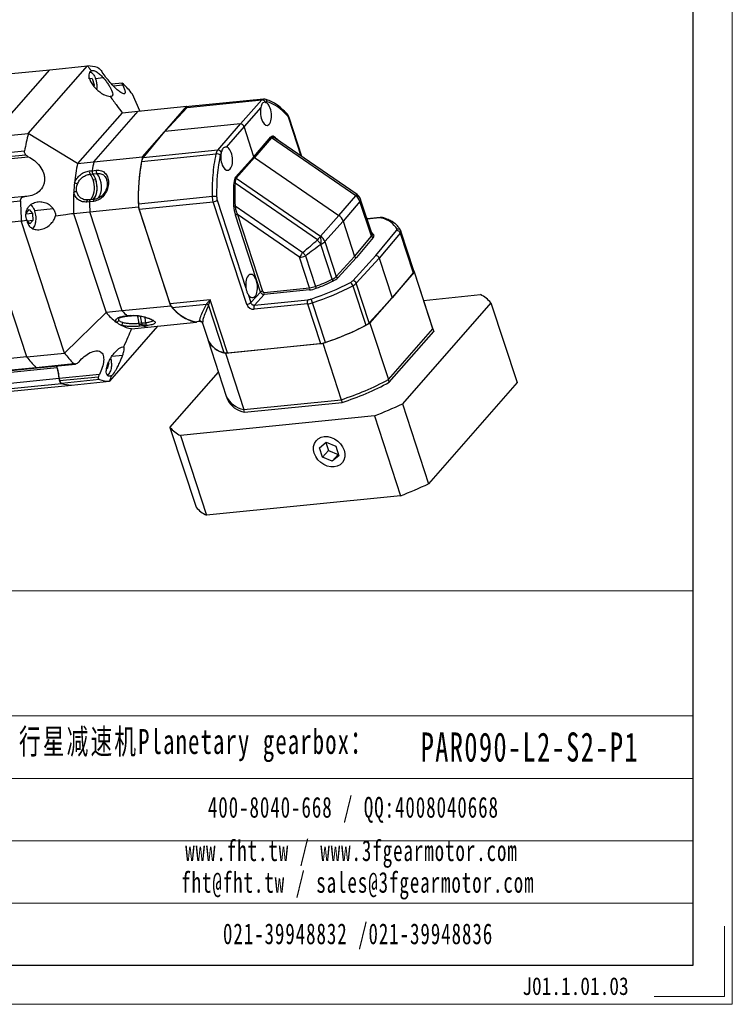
# Model space of a CAD drawing. Header units: millimetres. Extents: x 6034 to 6683, y -894 to -437.
# Tile 8 of 9: x 6542 to 6683, y -894 to -699. Entities that reach past the tile are written whole.
import ezdxf

# ---------------------------------------------------------------- set-up
doc = ezdxf.new("R2010")
doc.units = ezdxf.units.MM
doc.layers.get('0').update_dxf_attribs({"lineweight": 18})
for name, color, linetype, lineweight in [('6文字层', 3, 'Continuous', 35), ('图框_外框线', 7, 'Continuous', 18), ('标注线', 7, 'Continuous', 18)]:
    doc.layers.add(name, color=color, linetype=linetype, lineweight=lineweight)
doc.styles.add('标准', font='txt', dxfattribs={"width": 0.667})
doc.styles.add('样式 1', font='txt', dxfattribs={"width": 0.8})

# ---------------------------------------------------------------- blocks, each defined once
blk = doc.blocks.new('xinM2')
at = {"color": 0, "linetype": 'Continuous', "lineweight": 25}
for p, q in [((47.66, 27.67), (59.34, 41.01)), ((51.88, 40.26), (59.34, 41.01)), ((29.29, 37.98), (51.88, 40.26)), ((40.2, 26.92), (51.88, 40.26)), ((59.53, 38.56), (60.22, 38.49)), ((60.22, 38.49), (59.71, 38.44)), ((60.22, 38.49), (60.63, 37.24)), ((60.39, 37.22), (60.63, 37.24)), ((60.63, 37.24), (60.56, 36.97)), ((60.92, 38.55), (62.39, 38.7)), ((66.18, 37.63), (64.09, 37.42)), ((64.42, 37.06), (66.25, 37.25)), ((69.63, 32.13), (68.17, 35.45)), ((69.34, 32.1), (78.93, 33.07)), ((74.57, 28.09), (78.93, 33.07)), ((78.93, 33.07), (79.34, 32.99)), ((78.94, 32.8), (93.66, 34.29)), ((94, 34.47), (79.27, 32.99)), ((89.46, 29.56), (93.66, 34.29)), ((94.3, 34.45), (93.99, 34.47)), ((66.14, 31.78), (57.37, 21.76)), ((60.57, 22.08), (69.34, 32.1)), ((66.14, 31.78), (69.34, 32.1)), ((74.54, 28.06), (78.94, 32.8)), ((93.49, 32.81), (90.17, 29.07)), ((89.46, 29.56), (74.54, 28.06)), ((85, 24.39), (89.46, 29.56)), ((101.46, 23.2), (99.01, 30.69)), ((101.57, 23.12), (99.05, 30.82)), ((40.2, 26.92), (47.66, 27.67)), ((57.37, 21.76), (47.66, 27.67)), ((70.16, 23.05), (74.52, 28.02)), ((70.28, 22.91), (74.54, 28.06)), ((90.17, 29.07), (86.65, 24.99)), ((92.12, 23.11), (90.17, 29.07)), ((92.12, 23.11), (95.46, 27)), ((95.6, 26.81), (92.27, 22.93)), ((112.19, 15.4), (95.6, 26.81)), ((96.22, 26.8), (96.12, 26.84)), ((112.46, 15.63), (96.2, 26.82)), ((39.46, 23.49), (46.92, 24.25)), ((47.2, 23.43), (39.52, 22.65)), ((69.98, 22.19), (84.69, 23.67)), ((85, 24.39), (70.28, 22.91)), ((39.71, 22.3), (47.63, 23.1)), ((57.37, 21.76), (60.57, 22.08)), ((60.57, 22.08), (70.16, 23.05)), ((88.51, 19.06), (92.12, 23.11)), ((92.27, 22.93), (88.65, 18.87)), ((92.27, 22.93), (108.85, 11.51)), ((59.7, 20.3), (60.23, 20.35)), ((59.84, 19.66), (60.37, 19.72)), ((60.23, 20.35), (61.03, 20.43)), ((60.37, 19.72), (61.17, 19.8)), ((57.22, 17.33), (57.34, 17.71)), ((60.43, 18.56), (60.96, 18.61)), ((62.78, 19.14), (62.91, 18.97)), ((63.1, 18.57), (63.15, 18.37)), ((63.15, 18.42), (63.18, 17.93)), ((63.18, 17.93), (63.21, 17.61)), ((104.64, 6.69), (88.4, 17.87)), ((88.65, 18.87), (105.24, 7.46)), ((112.46, 15.63), (112.46, 15.63)), ((38.67, 13.67), (46.13, 14.43)), ((46.96, 15.25), (39.03, 14.45)), ((59.43, 14.57), (58.69, 14.63)), ((59.74, 14.22), (59.21, 14.17)), ((59.92, 14.63), (59.4, 14.57)), ((60.54, 14.3), (59.74, 14.22)), ((60.73, 14.71), (59.93, 14.63)), ((83.95, 15.24), (69.35, 13.76)), ((69.52, 12.76), (84.12, 14.23)), ((90.73, -6), (84.12, 14.23)), ((84.89, 14.56), (90.56, -2.78)), ((108.85, 11.51), (112.19, 15.4)), ((113.03, 14.29), (109.69, 10.41)), ((112.19, 15.4), (112.19, 15.4)), ((115.28, 7.42), (113.03, 14.29)), ((115.41, 7.81), (113.16, 14.69)), ((48.47, 11.93), (47.14, 11.8)), ((47.27, 12.05), (47.83, 12.7)), ((47.83, 12.7), (48.47, 11.93)), ((48.47, 11.93), (48.54, 10.53)), ((48.9, 12.53), (52.55, 12.9)), ((56.58, 11.93), (59.78, 12.25)), ((56.58, 11.93), (62.98, -7.63)), ((59.78, 12.25), (69.37, 13.22)), ((66.18, -7.31), (59.78, 12.25)), ((75.77, -6.34), (69.37, 13.22)), ((75.62, -5.88), (69.52, 12.76)), ((88.4, 13.44), (101.75, 4.25)), ((101.12, 3.28), (88.86, 11.72)), ((88.86, 11.72), (93.81, -3.41)), ((38.82, 9.69), (46.28, 10.44)), ((54.8, -15.61), (46.28, 10.44)), ((47.98, 9.88), (47.35, 10.65)), ((48.54, 10.53), (47.48, 10.42)), ((48.54, 10.53), (47.98, 9.88)), ((93.42, -3.57), (88.47, 11.56)), ((105.24, 7.46), (108.85, 11.51)), ((109.69, 10.41), (106.08, 6.36)), ((109.69, 10.41), (111.96, 3.46)), ((116.98, 11.09), (114.42, 10.83)), ((116.87, 11.03), (114.44, 10.78)), ((47.34, -16.36), (38.82, 9.69)), ((48.63, 9.09), (48.47, 8.98)), ((115.41, 7.81), (115.41, 7.81)), ((116.12, 3.6), (120.24, 8.53)), ((120.96, 8.04), (116.83, 3.11)), ((120.96, 8.04), (123.51, 0.24)), ((121.08, 8.46), (121.09, 8.43)), ((123.64, 0.63), (121.09, 8.43)), ((105.24, 7.46), (105.24, 7.46)), ((105.3, 5.82), (105.31, 5.82)), ((107.55, -1.05), (105.31, 5.82)), ((106.08, 6.36), (108.33, -0.52)), ((111.96, 3.46), (115.28, 7.42)), ((115.64, 7.18), (112.32, 3.22)), ((103.1, -2.75), (101.12, 3.28)), ((102.28, 3.56), (104.25, -2.47)), ((108.33, -0.52), (111.96, 3.46)), ((112.32, 3.22), (108.68, -0.77)), ((111.59, -1.36), (116.12, 3.6)), ((116.83, 3.11), (112.3, -1.85)), ((116.83, 3.11), (119.38, -4.69)), ((123.51, 0.24), (119.38, -4.69)), ((119.41, -4.66), (123.76, 0.32)), ((123.76, 0.32), (123.64, 0.64)), ((127.39, -10.77), (123.75, 0.35)), ((127.4, -10.81), (123.76, 0.32)), ((114.85, -9.66), (112.3, -1.85)), ((91.51, -5.67), (93.42, -3.57)), ((103.06, -3.16), (94.13, -4.06)), ((94.16, -3.65), (103.1, -2.75)), ((111.64, -2.33), (114.19, -10.13)), ((83.52, -5.08), (75.62, -5.88)), ((86.94, -15.57), (83.52, -5.08)), ((90.96, -3.99), (91.51, -5.67)), ((94.13, -4.06), (92.22, -6.16)), ((92.22, -6.16), (102.76, -5.09)), ((106.22, -13.5), (103.67, -5.7)), ((119.38, -4.69), (114.85, -9.66)), ((114.99, -9.7), (119.35, -4.73)), ((138.84, -5.69), (121.39, -25.63)), ((125.57, -5.22), (136.78, -4.09)), ((138.84, -5.69), (143.99, -21.43)), ((62.98, -7.63), (54.8, -15.61)), ((66.18, -7.31), (62.98, -7.63)), ((75.77, -6.34), (66.18, -7.31)), ((76.02, -6.62), (82.77, -5.94)), ((83.15, -6.2), (86.2, -15.52)), ((102.7, -5.91), (92.15, -6.98)), ((102.7, -5.91), (105.25, -13.72)), ((65.49, -9.12), (65.47, -8.83)), ((66.28, -9.61), (66, -9.52)), ((66.56, -8.33), (67.09, -8.27)), ((66.68, -8.38), (67.22, -8.33)), ((67.89, -8.19), (67.09, -8.27)), ((67.21, -8.33), (68.01, -8.24)), ((69.21, -8.3), (69.41, -8.28)), ((70.8, -9.65), (70, -9.73)), ((71.21, -10.48), (80.8, -9.51)), ((72.01, -9.08), (72.04, -9.09)), ((80.31, -9.42), (81.4, -9.31)), ((80.46, -9.43), (81.4, -9.33)), ((80.91, -9.38), (80.8, -9.51)), ((81.4, -9.32), (81.4, -9.31)), ((81.98, -9.69), (83.14, -13.24)), ((114.99, -9.7), (118.63, -20.83)), ((73.15, -10.28), (63.63, -21.16)), ((68.02, -10.8), (71.21, -10.48)), ((70, -9.73), (69.46, -9.78)), ((70.04, -9.99), (69.51, -10.05)), ((70.24, -10.25), (69.7, -10.31)), ((70.84, -9.91), (70.04, -9.99)), ((71.04, -10.17), (70.24, -10.25)), ((81.99, -9.72), (83.15, -13.27)), ((118.63, -20.83), (127.4, -10.81)), ((118.81, -21.37), (127.58, -11.35)), ((127.57, -11.32), (127.39, -10.77)), ((127.4, -10.81), (127.39, -10.77)), ((127.4, -10.81), (127.58, -11.35)), ((127.58, -11.35), (127.57, -11.32)), ((83.04, -12.91), (83.02, -12.93)), ((83.03, -12.96), (86.67, -24.09)), ((83.15, -13.27), (83.14, -13.24)), ((86.49, -15.61), (105.7, -13.67)), ((86.94, -15.57), (105.25, -13.72)), ((105.7, -13.67), (109.34, -24.8)), ((47.34, -16.36), (24.74, -18.64)), ((47.34, -16.36), (54.8, -15.61)), ((64.14, -16.21), (66.27, -16)), ((86.49, -15.61), (90.13, -26.74)), ((26.79, -20.68), (49.17, -18.43)), ((27.02, -20.79), (49.4, -18.53)), ((30.97, -20.73), (53.35, -18.47)), ((49.17, -18.43), (56.63, -17.67)), ((49.4, -18.53), (56.93, -17.77)), ((53.35, -18.47), (53.23, -18.14)), ((63.23, -18.74), (63.12, -18.73)), ((63.51, -17.56), (63.23, -18.74)), ((75.57, -30.25), (85.12, -19.34)), ((53.75, -20.64), (31.37, -22.9)), ((61.67, -19.84), (53.75, -20.64)), ((61.5, -20.33), (53.83, -21.11)), ((61.66, -20.84), (54.2, -21.59)), ((56.17, -21.92), (63.63, -21.16)), ((118.81, -21.37), (118.63, -20.83)), ((31.82, -23.85), (54.2, -21.59)), ((33.58, -24.2), (56.17, -21.92)), ((143.99, -21.43), (126.54, -41.36)), ((86.67, -24.09), (86.85, -24.63)), ((90.13, -26.74), (109.34, -24.8)), ((109.34, -24.8), (109.52, -25.34)), ((90.3, -27.28), (90.13, -26.74)), ((90.3, -27.28), (109.52, -25.34)), ((121.39, -25.63), (126.54, -41.36)), ((115.86, -27.99), (77.63, -31.85)), ((115.86, -27.99), (121.01, -43.73)), ((75.57, -30.25), (80.71, -45.99)), ((77.63, -31.85), (82.78, -47.59)), ((105.06, -34.26), (106.36, -33.18)), ((105.65, -36.14), (105.06, -34.26)), ((106.82, -34.81), (105.65, -36.14)), ((106.32, -33.22), (106.82, -34.81)), ((106.36, -33.18), (108.27, -33.97)), ((106.82, -34.81), (108.72, -35.6)), ((108.27, -33.97), (108.86, -35.85)), ((107.55, -36.94), (105.65, -36.14)), ((108.72, -35.6), (107.55, -36.94)), ((108.86, -35.85), (107.55, -36.94)), ((108.72, -35.6), (108.77, -35.56)), ((121.01, -43.73), (82.78, -47.59))]:
    blk.add_line(p, q, dxfattribs=at)
at = {"color": 0, "linetype": 'Continuous', "lineweight": 25, "flags": 128}
for points in [[(60.33, 14.67), (60.59, 14.84), (60.84, 15.17), (61.04, 15.64), (61.17, 16.21), (61.22, 16.84), (61.19, 17.51), (61.08, 18.17), (60.9, 18.78), (60.66, 19.31), (60.37, 19.72)], [(60.34, 14.67), (60.64, 14.89), (60.9, 15.29), (61.1, 15.83), (61.2, 16.48), (61.21, 17.2), (61.13, 17.93), (60.96, 18.61)], [(61.76, 18.69), (61.93, 18.01), (62.01, 17.28), (62, 16.57), (61.89, 15.91), (61.7, 15.37), (61.44, 14.97), (61.32, 14.86)], [(63.46, 17.72), (63.39, 17.71), (63.32, 17.7), (63.27, 17.68), (63.24, 17.66), (63.21, 17.64), (63.21, 17.61)], [(59.21, 14.17), (59.21, 14.25), (59.22, 14.34), (59.24, 14.41), (59.27, 14.47), (59.31, 14.52), (59.34, 14.56), (59.39, 14.57), (59.4, 14.57)], [(59.74, 14.22), (59.74, 14.31), (59.76, 14.39), (59.78, 14.46), (59.8, 14.53), (59.84, 14.58), (59.88, 14.61), (59.92, 14.63), (59.93, 14.63)], [(59.74, 14.22), (59.74, 14.31), (59.76, 14.39), (59.78, 14.46), (59.8, 14.53), (59.84, 14.58), (59.88, 14.61), (59.92, 14.63), (59.93, 14.63)], [(60.54, 14.3), (60.54, 14.39), (60.56, 14.47), (60.58, 14.55), (60.6, 14.61), (60.64, 14.66), (60.68, 14.69), (60.72, 14.71), (60.73, 14.71)], [(102.28, 3.56), (102.21, 3.65), (102.15, 3.73), (102.09, 3.81), (102.02, 3.9), (101.95, 3.99), (101.89, 4.08), (101.82, 4.16), (101.75, 4.25)], [(107.93, -38.04), (107.26, -38.03), (106.57, -37.87), (105.89, -37.57), (105.28, -37.15), (104.74, -36.62), (104.32, -36.01), (104.03, -35.35), (103.88, -34.68), (103.89, -34.03), (104.06, -33.43), (104.37, -32.91), (104.81, -32.5), (105.36, -32.21), (105.98, -32.07)], [(104.03, -35.35), (103.88, -34.68), (103.89, -34.03), (104.06, -33.43), (104.37, -32.91), (104.81, -32.5), (105.36, -32.21), (105.98, -32.07), (106.66, -32.08), (107.35, -32.24), (108.02, -32.54), (108.64, -32.97), (109.18, -33.5), (109.6, -34.1), (109.89, -34.76)], [(105.98, -32.07), (106.66, -32.08), (107.35, -32.24), (108.02, -32.54), (108.64, -32.97), (109.18, -33.5), (109.6, -34.1), (109.89, -34.76), (110.03, -35.43), (110.02, -36.09), (109.86, -36.69), (109.55, -37.21), (109.11, -37.62), (108.56, -37.9), (107.93, -38.04)], [(109.89, -34.76), (110.03, -35.43), (110.02, -36.09), (109.86, -36.69), (109.55, -37.21), (109.11, -37.62), (108.56, -37.9), (107.93, -38.04), (107.26, -38.03), (106.57, -37.87), (105.89, -37.57), (105.28, -37.15), (104.74, -36.62), (104.32, -36.01), (104.03, -35.35)]]:
    blk.add_lwpolyline(points, dxfattribs=at)
at = {"color": 0, "linetype": 'Continuous', "lineweight": 25}
for centre, radius, start, end in [((59.05, 33.07), 7.94, 73.4546, 87.8846), ((51.6, 22.63), 20.95, 37.7305, 45.2864), ((93.7, 33.59), 0.702, 19.4275, 93.3368), ((94.13, 33.92), 0.552, 359.2825, 71.7296), ((79.35, 32.46), 0.53, 97.7185, 139.6382), ((98.36, 31.28), 0.399, 346.5474, 39.4011), ((98.91, 30.79), 0.142, 312.2035, 8.6155), ((89.11, 16.87), 42.83, 165.3941, 170.0833), ((95.8, 27.11), 0.36, 198.6636, 236.1742), ((96.36, 26.99), 0.237, 172.378, 229.3809), ((84.79, 22.56), 1.11, 50.517, 95.246), ((85.03, 23.67), 0.726, 20.829, 91.8556), ((89.4, 14.6), 32.81, 167.396, 174.1319), ((90.57, 15.31), 30.75, 167.2886, 170.5656), ((90.57, 15.31), 30.75, 167.2886, 170.5638), ((106.89, 15.16), 37.57, 167.8765, 182.9494), ((107.37, 15.17), 38.04, 169.361, 182.1122), ((71.59, 21.94), 1.63, 143.4729, 171.1382), ((60.52, 20.15), 0.837, 169.4546, 215.3084), ((57.42, 17.66), 3.14, 16.5835, 39.6065), ((61.05, 20.2), 0.837, 169.4546, 215.3084), ((61.05, 20.2), 0.837, 169.4536, 215.3065), ((57.96, 17.72), 3.14, 16.5835, 39.6065), ((61.85, 20.28), 0.837, 169.4536, 215.3065), ((58.76, 17.8), 3.14, 16.5838, 39.6041), ((94.61, 13.99), 38.06, 174.0256, 176.8002), ((56.2, 15.75), 2.27, 59.6139, 75.7907), ((56.45, 17.02), 4.26, 329.6545, 21.1713), ((88.44, 18.56), 0.697, 246.7182, 267.1002), ((88.86, 19.18), 0.372, 199.2612, 235.5766), ((98.39, 13.8), 41.85, 176.8358, 182.5623), ((57.02, 15.25), 0.959, 77.7692, 115.4146), ((112.65, 15.12), 0.54, 110.9967, 149.5157), ((111.42, 14.12), 1.84, 25.6412, 55.4618), ((109.33, 14.8), 63.2, 180.3402, 183.9576), ((102.65, 14.15), 42.91, 179.9026, 182.527), ((102.65, 14.15), 42.91, 179.9012, 182.527), ((59.43, 15.45), 0.917, 293.8505, 320.053), ((72.99, 13.87), 3.64, 181.6611, 197.7388), ((84.33, 11.41), 3.84, 83.2029, 95.579), ((84.01, 15.58), 1.35, 274.8766, 310.9532), ((110.98, 13.6), 2.16, 18.6636, 56.1742), ((112.23, 14.42), 0.979, 30.0498, 92.2757), ((112.22, 14.42), 0.979, 30.0524, 92.2773), ((112.73, 14.61), 0.442, 313.5629, 9.2872), ((111.42, 14.12), 1.84, 18.1027, 25.6397), ((88.25, 15.89), 2.45, 267.0111, 273.5702), ((88.92, 11.05), 0.676, 94.8766, 130.9532), ((117.01, 10.92), 0.173, 97.1662, 142.4171), ((117.04, 9.77), 1.27, 75.3585, 97.9228), ((117.59, 10.59), 0.465, 72.763, 119.4665), ((116.31, 6.47), 4.65, 30.1173, 76.8306), ((113.52, 6.03), 2.79, 37.127, 50.825), ((115.01, 7.73), 0.41, 311.132, 11.7181), ((115.64, 7.98), 0.285, 218.1473, 292.5498), ((120.06, 8.73), 0.272, 311.5225, 16.0745), ((120.29, 7.82), 0.709, 18.461, 93.4726), ((120.53, 8.26), 0.582, 20.0196, 111.059), ((120.67, 8.36), 0.423, 312.2108, 10.6393), ((114.24, -0.15), 11.78, 139.7894, 144.5223), ((98.96, 1.66), 7.59, 33.2824, 41.5346), ((102.07, 6.51), 3.31, 347.9923, 16.6746), ((103.98, 5.62), 2.23, 19.2612, 55.5766), ((102.07, 6.51), 3.31, 347.991, 16.6727), ((104.24, 8.21), 2.62, 294.0301, 314.7751), ((115.61, 7.53), 0.354, 198.461, 273.4726), ((115.36, 7.51), 0.435, 309.1198, 27.9451), ((116.2, -5.81), 17.61, 145.1664, 148.9254), ((100.6, 7.92), 4.67, 276.4154, 291.0249), ((123.23, 0.55), 0.423, 312.2108, 10.6393), ((86.61, 45.61), 53.28, 288.3864, 297.4382), ((89.88, 35.63), 40.72, 290.671, 295.7301), ((89.76, 36), 41.5, 290.671, 295.7301), ((106.49, 1.34), 2.62, 294.0301, 314.7751), ((108.17, -0.89), 0.634, 195.0083, 232.1004), ((106.53, 1.4), 3.05, 294.0301, 314.7751), ((108.67, -0.41), 0.359, 198.1412, 271.7502), ((110.44, -0.22), 1.62, 296.1111, 315.2464), ((110.58, -2.61), 1.09, 14.8753, 58.5264), ((111.61, -2.08), 0.719, 18.1412, 91.7502), ((110.57, -0.14), 2.43, 296.1111, 315.2464), ((93.86, -4.08), 0.676, 94.8766, 130.9532), ((93.72, -3.82), 0.474, 329.6545, 21.1713), ((102.65, -2.92), 0.474, 329.6545, 21.1713), ((102.45, 2.25), 5.45, 276.4154, 291.0249), ((102.57, 1.89), 4.67, 276.4154, 291.0249), ((86.37, 46.35), 54.84, 288.3864, 297.4382), ((105.8, -2.01), 1.62, 196.6599, 210.7117), ((90.62, -4.65), 1.35, 274.8766, 310.9532), ((103.58, -5.57), 0.947, 149.6545, 201.1713), ((102.2, -1.38), 4.56, 276.3043, 288.8505), ((102.43, -2.07), 3.04, 276.3043, 288.8505), ((85.44, -11.57), 19.15, 17.8526, 20.221), ((133.45, -10.52), 7.24, 41.8859, 62.6481), ((71.97, -0.02), 11.78, 220.2471, 233.594), ((76.3, 1.38), 13.33, 220.6414, 226.3627), ((76.3, 1.38), 13.34, 220.6415, 226.3595), ((77.61, -5.29), 2.08, 196.5263, 219.9926), ((82.52, -1.2), 8.49, 217.2978, 258.3336), ((82.68, -1.09), 8.66, 219.7106, 254.1541), ((82.6, -6.6), 0.687, 35.7854, 75.1383), ((93.04, -6.64), 0.947, 149.6545, 201.1713), ((64.99, -8.98), 0.522, 268.7469, 344.3334), ((69.91, -2.72), 8.38, 234.0105, 241.621), ((65.71, -9.57), 0.571, 292.2147, 355.2618), ((66.68, -8.22), 0.155, 222.1047, 272.5653), ((67.21, -8.17), 0.152, 221.7761, 277.4431), ((67.21, -8.17), 0.155, 222.1009, 272.5641), ((68.01, -8.09), 0.156, 222.1707, 271.5903), ((64.01, -9.96), 5.46, 1.8831, 17.7433), ((64.54, -9.91), 5.46, 1.8831, 17.7433), ((64.58, -9.9), 5.42, 1.8136, 17.1095), ((65.21, -9.84), 5.59, 1.9923, 13.7946), ((71.77, -9.62), 0.97, 181.8818, 197.7433), ((72.2, -8.79), 0.348, 237.6582, 276.6718), ((80.42, -8.99), 0.444, 256.6838, 275.6583), ((81.42, -9.92), 0.611, 19.4981, 91.4256), ((89.12, 37.98), 54.25, 287.7987, 298.485), ((113.12, -7.95), 2.43, 296.1111, 315.2464), ((68.93, -4.64), 6.22, 241.1415, 261.5869), ((70.43, -9.75), 0.97, 181.8831, 197.7433), ((69.89, -9.97), 0.384, 191.8564, 241.698), ((70.97, -9.7), 0.97, 181.8831, 197.7433), ((70.97, -9.7), 0.97, 181.8818, 197.7433), ((70.42, -9.91), 0.384, 191.8564, 241.698), ((70.42, -9.91), 0.384, 191.8573, 241.6944), ((72, -4.85), 5.69, 251.9514, 262.053), ((72, -4.85), 5.69, 251.9461, 262.0529), ((71.22, -9.83), 0.384, 191.8573, 241.6944), ((88.92, 38.54), 54.84, 288.3864, 297.4382), ((87.28, -11.01), 4.67, 204.2996, 260.2345), ((87.29, -10.87), 4.78, 210.1173, 256.8306), ((104.75, -9.19), 4.56, 276.3043, 288.8505), ((86.68, -13.68), 1.9, 255.3585, 277.9228), ((63.9, -3.54), 20.95, 217.7305, 225.2864), ((71.36, -2.79), 20.95, 217.7305, 225.2864), ((49.39, -18.23), 0.297, 221.0371, 272.1597), ((45.47, -21.03), 8.29, 2.6949, 20.0495), ((45.3, -21.05), 8.46, 2.802, 17.7635), ((54.79, -20.73), 1.05, 175.4188, 235.5824), ((55.56, -20.55), 1.81, 182.802, 197.7635), ((54.52, -20.96), 0.708, 191.5616, 242.7807), ((63.92, -13.22), 7.94, 253.4546, 267.8846), ((92.75, 26.86), 54.25, 287.7987, 298.485), ((56.46, -13.98), 7.94, 253.4546, 267.8846), ((92.93, 26.32), 54.25, 287.7987, 298.485), ((90.92, -22.13), 4.67, 204.2996, 260.2345), ((90.93, -22.11), 4.69, 204.8659, 260.1719), ((91.1, -22.65), 4.69, 204.8659, 260.1719), ((84.07, 54.04), 87.98, 291.1833, 295.1004), ((80.96, -25.42), 7.24, 221.8859, 242.6481), ((89.22, 38.3), 87.98, 291.1833, 295.1004), ((86.1, -41.16), 7.24, 221.8859, 242.6481)]:
    blk.add_arc(centre, radius, start, end, dxfattribs=at)
for centre, major_axis, ratio, start_param, end_param in [((94.5, 31.54), (-0.25, 2.28), 0.467214, 0.933239, 6.147463), ((94.72, 32.7), (-0.13, 1.22), 0.467214, 6.115462, 6.647406), ((94.5, 31.54), (-0.25, 2.28), 0.467214, 6.147463, 6.148099), ((95.32, 13.34), (-2.29, 20.68), 0.467214, 5.698973, 6.115462), ((98.54, 30.14), (-0.13, 1.22), 0.467214, 5.132409, 5.698973), ((89.64, 29.02), (0.46, -0.403), 0.797749, 0.931133, 2.50149), ((96.32, 24.29), (-0.62, 2.86), 0.353896, 5.89935, 6.544863), ((97.61, 6.32), (-4.7, 21.66), 0.353896, 5.794955, 5.89935), ((95.31, 13.33), (-1.88, 20.72), 0.500616, 1.01732, 1.433809), ((86.76, 22.71), (-0.21, 2.29), 0.500616, 0.985319, 6.199543), ((86.08, 22.83), (-0.11, 1.22), 0.500616, 0.485377, 1.01732), ((92.39, 23.14), (0.23, -0.201), 0.797594, 4.07204, 4.857256), ((97.61, 6.33), (-4.74, 21.46), 0.38558, 0.917042, 1.149283), ((89.41, 16.39), (-0.63, 2.83), 0.38558, 0.271529, 0.917042), ((85.4, 15.12), (-0.11, 1.22), 0.500616, 1.433809, 2.000373), ((89.38, 12.5), (-0.63, 2.83), 0.38558, 1.149283, 1.821381), ((108.1, 10.25), (1.38, -1.21), 0.797594, 0.930447, 1.715664), ((112.23, 3.49), (0.23, -0.201), 0.797464, 4.071751, 5.642547), ((116.29, 3.06), (0.461, -0.403), 0.797464, 0.930159, 2.500955), ((91.67, -2.39), (-0.21, 2.29), 0.500616, 2.30308, 7.980852), ((94.07, -3.38), (0.23, -0.201), 0.797464, 4.071751, 5.642547), ((91.8, -5.89), (0.922, -0.806), 0.797464, 4.071751, 5.642547)]:
    blk.add_ellipse(centre, major_axis=major_axis, ratio=ratio, start_param=start_param, end_param=end_param, dxfattribs=at)
for points, knots in [([(59.34, 41.01), (59.48, 40.82), (59.72, 40.49), (59.96, 40.16), (60.07, 40.02)], [0, 0, 0, 0, 0.56, 1, 1, 1, 1]), ([(60.07, 40.02), (59.98, 39.96), (59.78, 39.83), (59.61, 39.49), (59.56, 39.04), (59.68, 38.44), (60, 37.72), (60.53, 36.95), (60.98, 36.51), (61.2, 36.3)], [0, 0, 0, 0, 0.104095, 0.216264, 0.337202, 0.466598, 0.647767, 0.829445, 1, 1, 1, 1]), ([(59.79, 39.77), (59.87, 39.76), (60.04, 39.73), (60.35, 39.5), (60.67, 39.09), (60.85, 38.64), (60.92, 38.44)], [0, 0, 0, 0, 0.198086, 0.395615, 0.733153, 1, 1, 1, 1]), ([(60.17, 39.62), (60.12, 39.68), (60.06, 39.77), (59.98, 39.78), (59.96, 39.78)], [0, 0, 0, 0, 0.679835, 1, 1, 1, 1]), ([(60.07, 40.02), (60.12, 40.05), (60.22, 40.12), (60.45, 40.12), (60.72, 40.05), (61.14, 39.84), (61.72, 39.41), (62.17, 38.93), (62.39, 38.7)], [0, 0, 0, 0, 0.124984, 0.25035, 0.37504, 0.50042, 0.74965, 1, 1, 1, 1]), ([(61.31, 40.69), (61.34, 40.67), (61.4, 40.65), (61.52, 40.57), (61.65, 40.47), (61.81, 40.31), (62.02, 40.07), (62.16, 39.88), (62.23, 39.78)], [0, 0, 0, 0, 0.123355, 0.250168, 0.370845, 0.500366, 0.749844, 1, 1, 1, 1]), ([(63.79, 37.73), (63.51, 38.07), (62.94, 38.74), (62.47, 39.43), (62.23, 39.78)], [0, 0, 0, 0, 0.498544, 1, 1, 1, 1]), ([(60.86, 38.48), (60.88, 38.48), (60.9, 38.48), (60.91, 38.48), (60.93, 38.47), (60.93, 38.47), (60.93, 38.45), (60.93, 38.44), (60.92, 38.44)], [0, 0, 0, 0, 0.239457, 0.368361, 0.5, 0.631639, 0.760543, 1, 1, 1, 1]), ([(60.92, 38.44), (60.98, 38.22), (61.12, 37.73), (61.17, 37.01), (61.15, 36.51), (61.11, 36.33), (61.11, 36.3)], [0, 0, 0, 0, 0.316771, 0.717457, 0.951941, 1, 1, 1, 1]), ([(62.39, 38.7), (62.57, 38.49), (62.93, 38.08), (63.4, 37.42), (63.79, 36.78), (64.09, 36.18), (64.28, 35.65), (64.31, 35.23), (64.18, 34.96), (63.93, 34.96), (63.81, 34.96)], [0, 0, 0, 0, 0.124581, 0.249646, 0.374505, 0.499578, 0.624583, 0.74964, 0.874848, 1, 1, 1, 1]), ([(66.25, 37.25), (66.37, 37), (66.59, 36.5), (66.75, 35.93), (66.75, 35.55), (66.53, 35.43), (66.07, 35.61), (65.39, 36.11), (64.6, 36.84), (64.06, 37.44), (63.79, 37.73)], [0, 0, 0, 0, 0.124444, 0.249227, 0.374037, 0.499083, 0.623842, 0.74887, 0.874173, 1, 1, 1, 1]), ([(66.25, 37.25), (66.22, 37.32), (66.15, 37.48), (66.14, 37.59), (66.16, 37.63), (66.2, 37.63), (66.26, 37.59), (66.31, 37.54), (66.34, 37.52)], [0, 0, 0, 0, 0.248853, 0.498779, 0.628327, 0.749052, 0.876262, 1, 1, 1, 1]), ([(61.2, 36.3), (61.43, 36.1), (61.91, 35.7), (62.82, 35.16), (63.44, 35.03), (63.81, 34.96)], [0, 0, 0, 0, 0.289428, 0.580726, 1, 1, 1, 1]), ([(63.81, 34.96), (64.24, 34.37), (65.02, 33.3), (65.8, 32.24), (66.14, 31.78)], [0, 0, 0, 0, 0.56, 1, 1, 1, 1]), ([(94.23, 33.8), (94.17, 33.8), (94, 33.79), (93.74, 33.6), (93.59, 33.28), (93.52, 32.96), (93.49, 32.81)], [0, 0, 0, 0, 0.162373, 0.441212, 0.720194, 1, 1, 1, 1]), ([(93.66, 34.29), (93.73, 34.36), (93.84, 34.46), (93.96, 34.45), (94, 34.45)], [0, 0, 0, 0, 0.68463, 1, 1, 1, 1]), ([(98.66, 31.53), (98.3, 31.91), (97.59, 32.67), (96.48, 33.5), (95.38, 34.12), (94.66, 34.34), (94.3, 34.45)], [0, 0, 0, 0, 0.261818, 0.515733, 0.761793, 1, 1, 1, 1]), ([(94.37, 33.82), (94.37, 33.82), (94.38, 33.82), (94.39, 33.82), (94.39, 33.82)], [0, 0, 0, 0, 0.56, 1, 1, 1, 1]), ([(99.05, 30.82), (99.01, 30.93), (98.91, 31.21), (98.75, 31.41), (98.66, 31.53)], [0, 0, 0, 0, 0.426948, 1, 1, 1, 1]), ([(96.12, 26.84), (96.04, 26.89), (95.9, 26.97), (95.72, 26.93), (95.64, 26.85), (95.6, 26.81)], [0, 0, 0, 0, 0.438802, 0.724975, 1, 1, 1, 1]), ([(47.2, 23.43), (47.15, 23.49), (47.05, 23.61), (46.96, 23.82), (46.9, 24.04), (46.91, 24.18), (46.92, 24.25)], [0, 0, 0, 0, 0.262793, 0.500174, 0.755257, 1, 1, 1, 1]), ([(47.63, 23.1), (47.56, 23.15), (47.4, 23.23), (47.27, 23.36), (47.2, 23.43)], [0, 0, 0, 0, 0.49858, 1, 1, 1, 1]), ([(83.95, 15.24), (83.95, 15.94), (83.94, 17.36), (84.06, 19.48), (84.3, 21.62), (84.56, 22.98), (84.69, 23.67)], [0, 0, 0, 0, 0.237224, 0.482966, 0.737224, 1, 1, 1, 1]), ([(85.7, 23.92), (85.7, 23.92), (85.7, 23.9), (85.7, 23.89), (85.69, 23.88)], [0, 0, 0, 0, 0.56, 1, 1, 1, 1]), ([(86.65, 24.99), (86.6, 24.99), (86.49, 24.99), (86.25, 24.92), (85.99, 24.75), (85.84, 24.47), (85.78, 24.27), (85.77, 24.19), (85.76, 24.17), (85.76, 24.17), (85.74, 24.09), (85.72, 24.01), (85.7, 23.92)], [0, 0, 0, 0, 0.125153, 0.250518, 0.499922, 0.749228, 0.841173, 0.86513, 0.8716, 0.873458, 0.874398, 1, 1, 1, 1]), ([(47.63, 23.1), (48.06, 22.87), (48.91, 22.39), (49.98, 21.28), (50.61, 20.14), (50.85, 19.16), (50.87, 18.41), (50.74, 17.7), (50.36, 16.84), (49.57, 15.99), (48.36, 15.37), (47.46, 15.29), (47, 15.25)], [0, 0, 0, 0, 0.124169, 0.248932, 0.373658, 0.436458, 0.498762, 0.56156, 0.624333, 0.749394, 0.874568, 1, 1, 1, 1]), ([(56.75, 17.95), (56.9, 18.26), (57.19, 18.87), (57.93, 19.59), (58.8, 20.12), (59.4, 20.24), (59.7, 20.3)], [0, 0, 0, 0, 0.250124, 0.50016, 0.750116, 1, 1, 1, 1]), ([(57.34, 17.71), (57.47, 17.96), (57.72, 18.48), (58.35, 19.08), (59.08, 19.52), (59.59, 19.61), (59.84, 19.66)], [0, 0, 0, 0, 0.250039, 0.500054, 0.750049, 1, 1, 1, 1]), ([(61.03, 20.43), (61.21, 20.44), (61.58, 20.46), (62.25, 20.3), (62.93, 19.83), (63.44, 18.91), (63.45, 18.12), (63.46, 17.72)], [0, 0, 0, 0, 0.125754, 0.251418, 0.500748, 0.750258, 1, 1, 1, 1]), ([(61.17, 19.8), (61.44, 19.79), (61.98, 19.79), (62.54, 19.52), (62.73, 19.22), (62.78, 19.14)], [0, 0, 0, 0, 0.421459, 0.841396, 1, 1, 1, 1]), ([(63.46, 17.72), (63.39, 17.32), (63.25, 16.5), (62.57, 15.39), (61.64, 14.56), (60.91, 14.39), (60.54, 14.3)], [0, 0, 0, 0, 0.250605, 0.500305, 0.750063, 1, 1, 1, 1]), ([(63.21, 17.61), (63.18, 17.44), (63.14, 17.08), (62.91, 16.39), (62.44, 15.61), (61.64, 14.92), (61.02, 14.78), (60.71, 14.71)], [0, 0, 0, 0, 0.12754, 0.254007, 0.50412, 0.752587, 1, 1, 1, 1]), ([(62.81, 19.18), (62.96, 18.98), (63.12, 18.76), (63.14, 18.44), (63.15, 18.42)], [0, 0, 0, 0, 0.926191, 1, 1, 1, 1]), ([(88.4, 17.87), (88.37, 17.17), (88.31, 15.71), (88.37, 14.21), (88.4, 13.44)], [0, 0, 0, 0, 0.480849, 1, 1, 1, 1]), ([(88.65, 18.87), (88.62, 18.82), (88.54, 18.71), (88.43, 18.39), (88.41, 18.08), (88.4, 17.87)], [0, 0, 0, 0, 0.232429, 0.474311, 1, 1, 1, 1]), ([(59.21, 14.17), (58.91, 14.17), (58.32, 14.17), (57.53, 14.58), (56.9, 15.23), (56.7, 15.82), (56.61, 16.11)], [0, 0, 0, 0, 0.250799, 0.500488, 0.75024, 1, 1, 1, 1]), ([(57.22, 16.18), (57.18, 16.37), (57.11, 16.75), (57.18, 17.14), (57.22, 17.33)], [0, 0, 0, 0, 0.49948, 1, 1, 1, 1]), ([(58.69, 14.63), (58.46, 14.72), (58.01, 14.9), (57.48, 15.45), (57.31, 15.94), (57.22, 16.18)], [0, 0, 0, 0, 0.333347, 0.666701, 1, 1, 1, 1]), ([(46.13, 14.43), (46.14, 14.49), (46.14, 14.61), (46.2, 14.77), (46.29, 14.92), (46.44, 15.08), (46.68, 15.22), (46.9, 15.24), (47, 15.25)], [0, 0, 0, 0, 0.123355, 0.250168, 0.370845, 0.500366, 0.749844, 1, 1, 1, 1]), ([(47.39, 10.61), (47.33, 10.78), (47.21, 11.14), (47.17, 11.7), (47.24, 12.25), (47.48, 12.93), (48.01, 13.62), (48.88, 14.12), (49.86, 14.3), (50.85, 14.15), (51.82, 13.72), (52.31, 13.17), (52.55, 12.9)], [0, 0, 0, 0, 0.062996, 0.125429, 0.187515, 0.250751, 0.375788, 0.500861, 0.625889, 0.750745, 0.875148, 1, 1, 1, 1]), ([(48.13, 13.61), (48.14, 13.6), (48.25, 13.55), (48.45, 13.32), (48.7, 12.94), (48.83, 12.59), (48.89, 12.42)], [0, 0, 0, 0, 0.055668, 0.355254, 0.672742, 1, 1, 1, 1]), ([(84.12, 14.23), (84.08, 14.39), (83.98, 14.71), (83.96, 15.06), (83.95, 15.24)], [0, 0, 0, 0, 0.493133, 1, 1, 1, 1]), ([(48.89, 12.42), (48.95, 12.23), (49.05, 11.85), (49.12, 11.26), (49.13, 10.7), (49.07, 10.09), (48.91, 9.5), (48.71, 9.22), (48.63, 9.09)], [0, 0, 0, 0, 0.158429, 0.312128, 0.45716, 0.590874, 0.819363, 1, 1, 1, 1]), ([(52.55, 12.9), (52.69, 12.67), (52.96, 12.22), (53.01, 11.7), (53.04, 11.43)], [0, 0, 0, 0, 0.500236, 1, 1, 1, 1]), ([(53.04, 11.43), (53.7, 11.53), (54.88, 11.7), (56.06, 11.86), (56.58, 11.93)], [0, 0, 0, 0, 0.56, 1, 1, 1, 1]), ([(88.4, 13.44), (88.45, 13.15), (88.55, 12.55), (88.75, 12), (88.86, 11.72)], [0, 0, 0, 0, 0.482615, 1, 1, 1, 1]), ([(46.28, 10.44), (46.49, 10.47), (46.86, 10.53), (47.23, 10.58), (47.39, 10.61)], [0, 0, 0, 0, 0.56, 1, 1, 1, 1]), ([(47.39, 10.61), (47.4, 10.51), (47.42, 10.34), (47.47, 10.18), (47.49, 10.11)], [0, 0, 0, 0, 0.561054, 1, 1, 1, 1]), ([(47.49, 10.11), (47.58, 9.9), (47.78, 9.45), (48.38, 8.94), (49.24, 8.66), (50.28, 8.73), (51.31, 9.16), (52.15, 9.85), (52.74, 10.63), (52.95, 11.18), (53.04, 11.43)], [0, 0, 0, 0, 0.090323, 0.199837, 0.331453, 0.481308, 0.63618, 0.779678, 0.901495, 1, 1, 1, 1]), ([(117.73, 11.04), (117.65, 11.06), (117.44, 11.11), (117.19, 11.11), (117.01, 11.09), (116.98, 11.09)], [0, 0, 0, 0, 0.333964, 0.912438, 1, 1, 1, 1]), ([(121.06, 8.52), (121, 8.64), (120.83, 8.97), (120.45, 9.46), (119.88, 9.98), (119.19, 10.43), (118.46, 10.78), (117.94, 10.96), (117.73, 11.04)], [0, 0, 0, 0, 0.106338, 0.290014, 0.476563, 0.668624, 0.865756, 1, 1, 1, 1]), ([(48.63, 9.09), (48.63, 9.08), (48.63, 9.06), (48.63, 9.03), (48.62, 9.01), (48.61, 9), (48.59, 8.98), (48.57, 8.98), (48.56, 8.97)], [0, 0, 0, 0, 0.239457, 0.368361, 0.5, 0.631639, 0.760543, 1, 1, 1, 1]), ([(101.75, 4.25), (102.25, 4.67), (103.24, 5.48), (104.18, 6.29), (104.64, 6.69)], [0, 0, 0, 0, 0.511354, 1, 1, 1, 1]), ([(105.3, 5.82), (104.81, 5.44), (103.83, 4.68), (102.79, 3.94), (102.28, 3.56)], [0, 0, 0, 0, 0.5, 1, 1, 1, 1]), ([(90.56, -2.78), (90.6, -3.01), (90.68, -3.46), (90.86, -3.81), (90.96, -3.99)], [0, 0, 0, 0, 0.499413, 1, 1, 1, 1]), ([(82.77, -5.94), (82.84, -5.87), (82.96, -5.72), (83.21, -5.43), (83.41, -5.21), (83.52, -5.08)], [0, 0, 0, 0, 0.309438, 0.619126, 1, 1, 1, 1]), ([(83.52, -5.08), (83.46, -5.24), (83.35, -5.53), (83.23, -5.9), (83.18, -6.1), (83.15, -6.2)], [0, 0, 0, 0, 0.380852, 0.690551, 1, 1, 1, 1]), ([(91.51, -5.67), (91.53, -5.73), (91.58, -5.85), (91.71, -5.98), (91.84, -6.08), (91.96, -6.13), (92.09, -6.16), (92.18, -6.16), (92.22, -6.16)], [0, 0, 0, 0, 0.19854, 0.430888, 0.560363, 0.698376, 0.844923, 1, 1, 1, 1]), ([(81.4, -9.31), (81.43, -9.11), (81.51, -8.7), (81.97, -7.56), (82.5, -6.5), (82.77, -5.94)], [0, 0, 0, 0, 0.302212, 0.635081, 1, 1, 1, 1]), ([(83.15, -6.2), (82.9, -6.78), (82.43, -7.88), (82.04, -9.06), (82.01, -9.51), (81.99, -9.72)], [0, 0, 0, 0, 0.364919, 0.697788, 1, 1, 1, 1]), ([(64.98, -9.5), (64.94, -9.38), (64.86, -9.12), (65.16, -8.76), (65.72, -8.46), (66.28, -8.37), (66.56, -8.33)], [0, 0, 0, 0, 0.250124, 0.50016, 0.750116, 1, 1, 1, 1]), ([(65.46, -8.82), (65.5, -8.77), (65.57, -8.68), (66.02, -8.48), (66.44, -8.42), (66.68, -8.38)], [0, 0, 0, 0, 0.391253, 0.666889, 1, 1, 1, 1]), ([(66, -9.52), (65.88, -9.47), (65.65, -9.36), (65.54, -9.2), (65.49, -9.12)], [0, 0, 0, 0, 0.500947, 1, 1, 1, 1]), ([(69.46, -9.78), (69.2, -9.81), (68.68, -9.85), (67.8, -9.84), (66.96, -9.78), (66.5, -9.67), (66.28, -9.61)], [0, 0, 0, 0, 0.25084, 0.500571, 0.750306, 1, 1, 1, 1]), ([(67.89, -8.19), (68.08, -8.18), (68.46, -8.15), (69.29, -8.2), (70.34, -8.38), (71.5, -8.74), (71.99, -9), (72.24, -9.13)], [0, 0, 0, 0, 0.125754, 0.251418, 0.500748, 0.750258, 1, 1, 1, 1]), ([(68.01, -8.24), (68.22, -8.23), (68.64, -8.2), (69.31, -8.25), (69.95, -8.35), (70.69, -8.53), (71.47, -8.79), (71.84, -8.99), (72.01, -9.08)], [0, 0, 0, 0, 0.151576, 0.295335, 0.432307, 0.561584, 0.796731, 1, 1, 1, 1]), ([(72.17, -9.15), (72.18, -9.16), (72.24, -9.25), (72.04, -9.39), (71.59, -9.55), (71.06, -9.62), (70.8, -9.65)], [0, 0, 0, 0, 0.027001, 0.351324, 0.675617, 1, 1, 1, 1]), ([(72.24, -9.13), (72.4, -9.26), (72.73, -9.51), (72.62, -9.81), (72.07, -10.04), (71.38, -10.13), (71.04, -10.17)], [0, 0, 0, 0, 0.250605, 0.500305, 0.750063, 1, 1, 1, 1]), ([(81.38, -9.34), (81.45, -9.34), (81.59, -9.34), (81.78, -9.43), (81.93, -9.57), (81.97, -9.68), (81.99, -9.74)], [0, 0, 0, 0, 0.258094, 0.527084, 0.790588, 1, 1, 1, 1]), ([(69.7, -10.31), (69.39, -10.33), (68.77, -10.38), (67.73, -10.38), (66.73, -10.3), (66.19, -10.16), (65.92, -10.09)], [0, 0, 0, 0, 0.250799, 0.500488, 0.75024, 1, 1, 1, 1]), ([(66.5, -14.37), (66.78, -13.71), (67.29, -12.52), (67.79, -11.32), (68.02, -10.8)], [0, 0, 0, 0, 0.56, 1, 1, 1, 1]), ([(57.65, -17.31), (57.99, -16.95), (58.67, -16.22), (59.84, -15.46), (60.8, -15.15), (61.47, -15.17), (61.89, -15.33), (62.22, -15.63), (62.5, -16.2), (62.56, -17.15), (62.28, -18.47), (61.87, -19.39), (61.67, -19.84)], [0, 0, 0, 0, 0.124169, 0.248932, 0.373658, 0.436458, 0.498762, 0.56156, 0.624333, 0.749394, 0.874568, 1, 1, 1, 1]), ([(63.08, -18.6), (63.14, -18.37), (63.25, -17.91), (63.56, -17.17), (63.96, -16.45), (64.43, -15.78), (64.96, -15.18), (65.51, -14.7), (66.07, -14.38), (66.36, -14.37), (66.5, -14.37)], [0, 0, 0, 0, 0.124581, 0.249646, 0.374505, 0.499578, 0.624583, 0.74964, 0.874848, 1, 1, 1, 1]), ([(66.27, -16), (66.34, -15.77), (66.49, -15.3), (66.61, -14.66), (66.54, -14.48), (66.5, -14.37)], [0, 0, 0, 0, 0.289428, 0.580726, 1, 1, 1, 1]), ([(57.65, -17.31), (57.57, -17.4), (57.4, -17.57), (57.16, -17.71), (56.97, -17.77), (56.84, -17.77), (56.72, -17.75), (56.66, -17.7), (56.63, -17.67)], [0, 0, 0, 0, 0.248853, 0.498779, 0.628327, 0.749052, 0.876262, 1, 1, 1, 1]), ([(63.87, -16.64), (63.9, -16.77), (64.01, -17.17), (64.05, -17.79), (64.01, -18.42), (63.92, -18.92), (63.76, -19.36), (63.54, -19.7), (63.34, -19.89), (63.22, -19.91), (63.19, -19.91)], [0, 0, 0, 0, 0.092456, 0.295452, 0.414247, 0.543098, 0.679648, 0.820401, 0.961154, 1, 1, 1, 1]), ([(64.1, -20.05), (64.16, -19.99), (64.3, -19.87), (64.56, -19.52), (64.87, -19.05), (65.24, -18.4), (65.63, -17.6), (66, -16.75), (66.18, -16.24), (66.27, -16)], [0, 0, 0, 0, 0.104095, 0.216264, 0.337202, 0.466598, 0.647767, 0.829445, 1, 1, 1, 1]), ([(64.1, -20.05), (64, -20.09), (63.81, -20.17), (63.55, -20.17), (63.34, -20.09), (63.12, -19.86), (62.98, -19.39), (63.05, -18.86), (63.08, -18.6)], [0, 0, 0, 0, 0.124984, 0.25035, 0.37504, 0.50042, 0.74965, 1, 1, 1, 1]), ([(61.66, -20.84), (61.63, -20.82), (61.56, -20.79), (61.5, -20.67), (61.48, -20.52), (61.5, -20.4), (61.5, -20.33)], [0, 0, 0, 0, 0.244381, 0.499091, 0.736786, 1, 1, 1, 1]), ([(61.5, -20.33), (61.52, -20.25), (61.56, -20.09), (61.63, -19.93), (61.67, -19.84)], [0, 0, 0, 0, 0.498553, 1, 1, 1, 1]), ([(63.23, -19.95), (63.31, -19.92), (63.43, -19.89), (63.51, -19.73), (63.52, -19.69)], [0, 0, 0, 0, 0.750323, 1, 1, 1, 1]), ([(63.63, -21.16), (63.72, -20.96), (63.87, -20.59), (64.03, -20.22), (64.1, -20.05)], [0, 0, 0, 0, 0.56, 1, 1, 1, 1])]:
    blk.add_open_spline(points, degree=3, knots=knots, dxfattribs=at)
for points in [[(84.69, 23.67), (84.73, 23.82), (84.8, 24.11), (84.94, 24.3), (85, 24.39)], [(94.13, -4.06), (94.06, -4.06), (93.91, -4.06), (93.7, -3.95), (93.52, -3.78), (93.45, -3.64), (93.42, -3.57)]]:
    blk.add_open_spline(points, degree=3, dxfattribs=at)

msp = doc.modelspace()

# ---------------------------------------------------------------- linework, layer by layer
at = {"layer": '图框_外框线'}
for p, q in [((6094.257, -812.0875), (6675.2016, -812.0875)), ((6094.257, -836.7115), (6675.2016, -836.7115)), ((6149.93, -849.0235), (6675.2016, -849.0235)), ((6149.93, -861.3355), (6675.2016, -861.3355)), ((6149.93, -873.6475), (6675.2016, -873.6475))]:
    msp.add_line(p, q, dxfattribs=at)
at = {"layer": '图框_外框线', "color": 3}
msp.add_lwpolyline([(6037.2222, -893.5647), (6682.8881, -893.5647), (6682.8881, -436.9867), (6037.2222, -436.9867)], close=True, dxfattribs=at)
at = {"layer": '图框_外框线', "color": 3, "lineweight": 25}
msp.add_lwpolyline([(6075.6547, -885.8782), (6675.2016, -885.8782), (6675.2016, -444.6732), (6075.6547, -444.6732)], close=True, dxfattribs=at)
at = {"layer": '图框_外框线', "color": 3}
msp.add_lwpolyline([(6681.3508, -878.1917), (6681.3508, -892.0274), (6667.5151, -892.0274)], dxfattribs=at)

# ---------------------------------------------------------------- block references
at = {"layer": '标注线'}
msp.add_blockref('xinM2', (6496.479, -749.5829), dxfattribs=at)

# ---------------------------------------------------------------- texts
at = {"layer": '6文字层', "insert": (6641.5071, -888.2251), "char_height": 3.5, "width": 43.304423, "attachment_point": 1, "style": '样式 1'}
msp.add_mtext('J01.1.01.03', dxfattribs=at)
at = {"layer": '图框_外框线', "color": 1, "attachment_point": 2, "line_spacing_factor": 1.15057, "style": '标准'}
for s, insert, char_height, width in [('\\T1.1;  行星减速机Planetary gearbox：', (6574.8269, -839.2903), 4.9248, 77.455482), ('\\pxt5;{\\T1.1;PAR090-L2-S2-P1}', (6642.9722, -839.9721), 5.7456, 56.170189), ('\\T1.1;400-8040-668 / QQ:4008040668', (6608.2157, -852.6702), 4.104, 119.48964), ('\\T1.1;www.fht.tw / www.3fgearmotor.com ', (6607.8373, -861.2183), 4.104, 119.624152), ('\\T1.1;\\pxt12;fht@fht.tw / sales@3fgearmotor.com ', (6609.088, -867.4676), 4.104, 119.624152), ('\\T1.1;021-39948832 /021-39948836 ', (6609.131, -877.6091), 4.104, 91.342089)]:
    msp.add_mtext(s, dxfattribs=dict(at, insert=insert, char_height=char_height, width=width))

doc.saveas('drawing.dxf')
